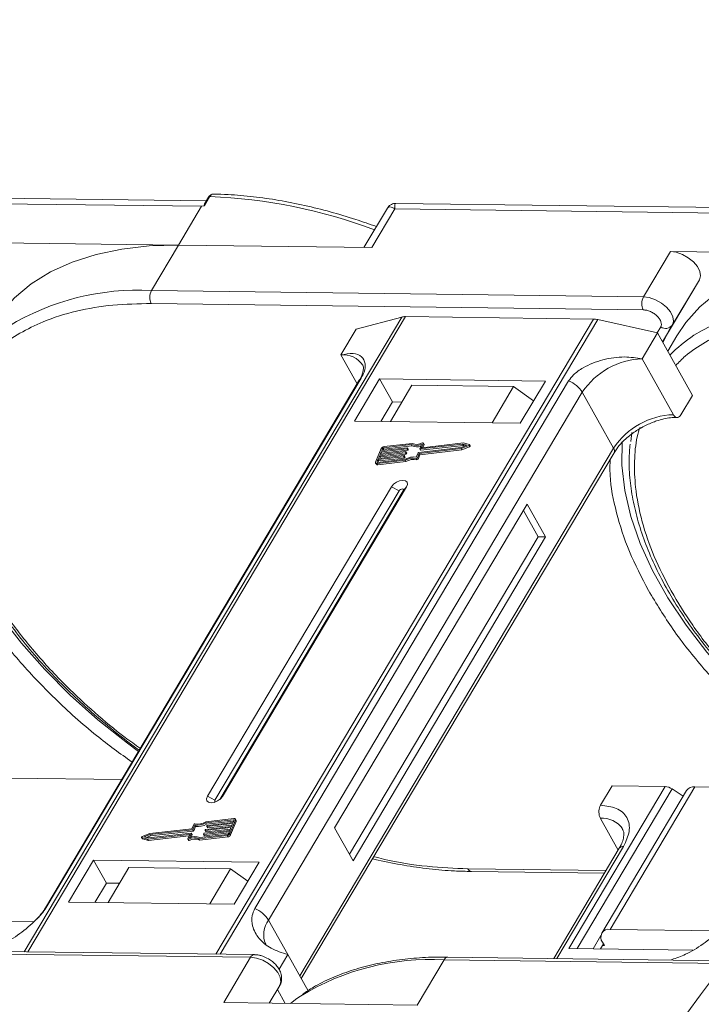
# Model space of a CAD drawing. Header units: millimetres. Extents: x -1637 to 445, y 81 to 1539.
# Tile 39 of 52: x -115 to -61, y 1253 to 1330. Entities that reach past the tile are written whole.
import ezdxf

# ---------------------------------------------------------------- set-up
doc = ezdxf.new("R2010")
doc.units = ezdxf.units.MM
doc.linetypes.add('PHANTOM2', pattern=[31.75, 15.875, -3.175, 3.175, -3.175, 3.175, -3.175])

msp = doc.modelspace()

# ---------------------------------------------------------------- linework, layer by layer
at = {"color": 7, "linetype": 'Continuous', "lineweight": 15}
for p, q in [((-100.152, 1315.542), (-138.983, 1316.042)), ((-139.056, 1315.62), (-100.524, 1315.124)), ((-99.863, 1315.881), (-100.292, 1315.159)), ((-99.981, 1315.83), (-100.242, 1315.391)), ((-46.475, 1314.851), (-85.306, 1315.351)), ((-100.524, 1315.124), (-102.333, 1312.082)), ((-100.292, 1315.159), (-100.524, 1315.124)), ((-85.965, 1314.978), (-87.799, 1311.895)), ((-87.188, 1311.887), (-85.379, 1314.929)), ((-85.379, 1314.929), (-46.847, 1314.433)), ((-102.333, 1312.082), (-117.477, 1312.277)), ((-104.444, 1308.533), (-102.333, 1312.082)), ((-102.333, 1312.082), (-87.188, 1311.887)), ((-63.801, 1311.586), (-65.912, 1308.037)), ((-48.656, 1311.391), (-63.801, 1311.586)), ((-61.527, 1309.376), (-63.913, 1305.364)), ((-63.638, 1305.827), (-61.527, 1309.376)), ((-65.912, 1308.037), (-104.444, 1308.533)), ((-104.457, 1307.511), (-65.925, 1307.015)), ((-84.84, 1306.455), (-114.396, 1256.761)), ((-114.125, 1256.758), (-84.547, 1306.488)), ((-69.825, 1306.299), (-99.403, 1256.568)), ((-99.047, 1256.564), (-69.491, 1306.258)), ((-88.406, 1305.516), (-84.84, 1306.455)), ((-84.547, 1306.488), (-69.825, 1306.299)), ((-69.491, 1306.258), (-64.812, 1305.212)), ((-89.613, 1303.488), (-88.406, 1305.516)), ((-64.561, 1305.689), (-64.84, 1305.219)), ((-64.42, 1304.512), (-63.638, 1305.827)), ((-64.42, 1304.512), (-63.913, 1305.364)), ((-63.913, 1305.364), (-64.393, 1304.463)), ((-66.018, 1303.184), (-64.812, 1305.212)), ((-64.812, 1305.212), (-62.073, 1300.323)), ((-63.291, 1304.996), (-64.012, 1303.784)), ((-89.613, 1303.488), (-88.338, 1301.213)), ((-63.567, 1298.81), (-66.018, 1303.184)), ((-88.161, 1301.51), (-112.738, 1260.188)), ((-112.596, 1260.341), (-88.019, 1301.663)), ((-71.768, 1301.454), (-96.345, 1260.132)), ((-86.569, 1301.61), (-88.529, 1298.314)), ((-73.592, 1301.443), (-86.569, 1301.61)), ((-86.569, 1301.61), (-85.56, 1299.809)), ((-75.553, 1298.147), (-73.592, 1301.443)), ((-84.039, 1301.118), (-85.727, 1298.278)), ((-76.076, 1301.015), (-84.039, 1301.118)), ((-77.764, 1298.176), (-76.076, 1301.015)), ((-76.076, 1301.015), (-74.516, 1299.89)), ((-95.275, 1259.241), (-70.698, 1300.563)), ((-68.247, 1296.188), (-70.698, 1300.563)), ((-62.978, 1298.802), (-62.073, 1300.323)), ((-85.56, 1299.809), (-86.465, 1298.288)), ((-84.823, 1299.799), (-85.56, 1299.809)), ((-88.529, 1298.314), (-75.553, 1298.147)), ((-66.823, 1297.413), (-66.91, 1296.703)), ((-68.247, 1296.188), (-92.824, 1254.866)), ((-86.448, 1296.161), (-86.884, 1295.1)), ((-84.436, 1296.136), (-86.446, 1295.908)), ((-86.409, 1295.997), (-84.4, 1296.224)), ((-86.337, 1296.174), (-86.409, 1295.997)), ((-86.388, 1295.805), (-84.378, 1296.033)), ((-86.279, 1296.071), (-86.337, 1296.174)), ((-86.305, 1296.009), (-86.279, 1296.071)), ((-84.099, 1296.469), (-86.263, 1296.224)), ((-86.263, 1296.224), (-86.206, 1296.121)), ((-84.028, 1296.561), (-86.227, 1296.313)), ((-86.206, 1296.121), (-84.041, 1296.366)), ((-84.378, 1296.033), (-84.436, 1296.136)), ((-84.381, 1296.205), (-84.399, 1296.161)), ((-84.341, 1296.058), (-84.399, 1296.161)), ((-84.323, 1296.115), (-84.381, 1296.217)), ((-84.323, 1296.102), (-84.381, 1296.205)), ((-84.341, 1296.058), (-84.323, 1296.102)), ((-84.041, 1296.366), (-84.099, 1296.469)), ((-83.522, 1295.859), (-80.181, 1296.237)), ((-83.475, 1295.78), (-80.195, 1296.151)), ((-83.431, 1296.144), (-83.291, 1296.486)), ((-83.431, 1296.131), (-83.373, 1296.028)), ((-83.417, 1295.678), (-80.137, 1296.048)), ((-80.072, 1296.503), (-83.412, 1296.125)), ((-83.355, 1296.022), (-83.412, 1296.125)), ((-83.355, 1296.022), (-80.014, 1296.4)), ((-83.152, 1296.565), (-83.284, 1296.245)), ((-83.273, 1296.226), (-83.284, 1296.245)), ((-80.013, 1296.594), (-83.265, 1296.226)), ((-83.188, 1296.235), (-83.095, 1296.462)), ((-83.095, 1296.487), (-83.152, 1296.59)), ((-83.152, 1296.565), (-83.095, 1296.462)), ((-80.195, 1296.151), (-79.588, 1296.392)), ((-80.137, 1296.048), (-80.195, 1296.151)), ((-80.181, 1296.237), (-79.735, 1296.414)), ((-80.137, 1296.048), (-79.53, 1296.289)), ((-79.735, 1296.414), (-80.072, 1296.503)), ((-80.014, 1296.4), (-80.072, 1296.503)), ((-80.014, 1296.4), (-79.868, 1296.361)), ((-79.555, 1296.473), (-80.013, 1296.594)), ((-79.588, 1296.392), (-79.53, 1296.289)), ((-79.48, 1296.358), (-79.538, 1296.461)), ((-92.705, 1254.653), (-68.216, 1295.826)), ((-86.7, 1295.289), (-86.773, 1295.112)), ((-86.772, 1294.986), (-84.573, 1295.235)), ((-86.736, 1295.074), (-84.571, 1295.319)), ((-84.69, 1295.516), (-86.7, 1295.289)), ((-86.643, 1295.186), (-86.7, 1295.289)), ((-86.664, 1295.378), (-84.654, 1295.605)), ((-86.573, 1295.599), (-86.664, 1295.378)), ((-86.643, 1295.186), (-84.633, 1295.414)), ((-84.563, 1295.826), (-86.573, 1295.599)), ((-86.515, 1295.496), (-86.573, 1295.599)), ((-86.559, 1295.389), (-86.515, 1295.496)), ((-86.537, 1295.687), (-84.527, 1295.914)), ((-86.446, 1295.908), (-86.537, 1295.687)), ((-86.515, 1295.496), (-84.505, 1295.723)), ((-86.388, 1295.805), (-86.446, 1295.908)), ((-86.432, 1295.699), (-86.388, 1295.805)), ((-84.633, 1295.414), (-84.69, 1295.516)), ((-84.635, 1295.586), (-84.654, 1295.542)), ((-84.596, 1295.439), (-84.654, 1295.542)), ((-84.578, 1295.495), (-84.635, 1295.598)), ((-84.578, 1295.483), (-84.635, 1295.586)), ((-84.596, 1295.439), (-84.578, 1295.483)), ((-84.515, 1295.132), (-84.573, 1295.235)), ((-84.505, 1295.723), (-84.563, 1295.826)), ((-84.508, 1295.895), (-84.526, 1295.851)), ((-84.469, 1295.748), (-84.526, 1295.851)), ((-84.45, 1295.805), (-84.508, 1295.908)), ((-84.45, 1295.793), (-84.508, 1295.895)), ((-84.469, 1295.748), (-84.45, 1295.793)), ((-83.711, 1295.389), (-83.653, 1295.287)), ((-83.699, 1295.492), (-83.558, 1295.834)), ((-83.615, 1295.438), (-83.475, 1295.78)), ((-83.558, 1295.335), (-83.615, 1295.438)), ((-83.558, 1295.335), (-83.417, 1295.678)), ((-83.417, 1295.678), (-83.475, 1295.78)), ((-86.884, 1295.025), (-86.826, 1294.922)), ((-86.773, 1295.112), (-86.752, 1295.075)), ((-86.714, 1294.883), (-86.772, 1294.986)), ((-86.714, 1294.883), (-84.515, 1295.132)), ((-86.686, 1295.08), (-86.643, 1295.186)), ((-85.646, 1293.168), (-100.061, 1268.933)), ((-98.881, 1268.917), (-84.467, 1293.153)), ((-85.646, 1293.168), (-85.052, 1292.854)), ((-84.467, 1293.153), (-84.715, 1292.85)), ((-85.052, 1292.854), (-99.466, 1268.618)), ((-99.089, 1268.682), (-84.715, 1292.85)), ((-75.015, 1291.805), (-90.093, 1266.454)), ((-73.573, 1289.232), (-75.015, 1291.805)), ((-74.163, 1289.239), (-75.317, 1291.298)), ((-88.94, 1264.395), (-74.163, 1289.239)), ((-88.651, 1263.881), (-73.573, 1289.232)), ((-73.573, 1289.232), (-74.163, 1289.239)), ((-106.76, 1270.24), (-115.554, 1270.353)), ((-64.218, 1269.693), (-71.757, 1257.017)), ((-71.092, 1257.009), (-63.661, 1269.501)), ((-69.271, 1268.225), (-68.366, 1269.746)), ((-62.543, 1269.372), (-69.177, 1258.218)), ((-68.512, 1258.508), (-61.878, 1269.662)), ((-68.366, 1269.746), (-64.218, 1269.693)), ((-62.806, 1268.93), (-63.661, 1269.501)), ((-53.083, 1269.549), (-61.878, 1269.662)), ((-99.466, 1268.618), (-100.061, 1268.933)), ((-98.881, 1268.917), (-99.034, 1268.731)), ((-101.132, 1266.728), (-101.273, 1266.386)), ((-98.012, 1267.092), (-100.176, 1266.847)), ((-100.119, 1266.744), (-100.176, 1266.847)), ((-97.975, 1267.18), (-100.174, 1266.932)), ((-100.119, 1266.744), (-98.003, 1266.983)), ((-98.084, 1266.789), (-100.093, 1266.561)), ((-100.057, 1266.65), (-98.047, 1266.877)), ((-98.3, 1266.005), (-97.864, 1267.067)), ((-98.242, 1265.902), (-97.806, 1266.964)), ((-98.174, 1266.568), (-98.084, 1266.789)), ((-98.047, 1266.877), (-97.974, 1267.054)), ((-97.981, 1267.037), (-98.012, 1267.092)), ((-97.864, 1267.067), (-97.806, 1266.964)), ((-97.806, 1267.038), (-97.863, 1267.141)), ((-69.284, 1267.203), (-67.89, 1264.715)), ((-104.553, 1266.015), (-105.159, 1265.774)), ((-104.567, 1265.929), (-105.013, 1265.752)), ((-104.735, 1265.573), (-101.482, 1265.94)), ((-104.676, 1265.664), (-101.335, 1266.041)), ((-101.226, 1266.307), (-104.567, 1265.929)), ((-104.509, 1265.826), (-104.567, 1265.929)), ((-101.273, 1266.386), (-104.553, 1266.015)), ((-104.509, 1265.826), (-101.168, 1266.204)), ((-101.595, 1265.601), (-101.464, 1265.921)), ((-101.467, 1265.913), (-101.482, 1265.94)), ((-101.316, 1266.022), (-101.457, 1265.681)), ((-101.259, 1265.932), (-101.316, 1266.035)), ((-101.316, 1266.022), (-101.259, 1265.92)), ((-101.168, 1266.204), (-101.226, 1266.307)), ((-101.049, 1266.674), (-101.189, 1266.332)), ((-101.131, 1266.229), (-101.189, 1266.332)), ((-101.131, 1266.229), (-100.991, 1266.571)), ((-100.991, 1266.571), (-101.049, 1266.674)), ((-100.649, 1265.697), (-98.484, 1265.942)), ((-100.367, 1265.961), (-100.348, 1266.005)), ((-100.367, 1265.949), (-100.309, 1265.846)), ((-98.338, 1266.17), (-100.348, 1265.942)), ((-100.29, 1265.839), (-100.348, 1265.942)), ((-100.312, 1266.031), (-98.302, 1266.258)), ((-100.29, 1265.839), (-98.385, 1266.055)), ((-100.239, 1266.271), (-100.221, 1266.315)), ((-100.239, 1266.258), (-100.182, 1266.155)), ((-98.211, 1266.479), (-100.221, 1266.252)), ((-100.163, 1266.149), (-100.221, 1266.252)), ((-100.184, 1266.34), (-98.174, 1266.568)), ((-100.163, 1266.149), (-98.258, 1266.364)), ((-100.112, 1266.58), (-100.094, 1266.625)), ((-100.112, 1266.568), (-100.054, 1266.465)), ((-100.036, 1266.458), (-100.093, 1266.561)), ((-100.036, 1266.458), (-98.131, 1266.674)), ((-98.411, 1265.993), (-98.338, 1266.17)), ((-98.302, 1266.258), (-98.211, 1266.479)), ((-98.242, 1265.902), (-98.3, 1266.005)), ((-90.093, 1266.454), (-88.651, 1263.881)), ((-105.21, 1265.705), (-105.152, 1265.602)), ((-105.193, 1265.693), (-104.735, 1265.573)), ((-105.135, 1265.59), (-105.193, 1265.693)), ((-105.135, 1265.59), (-104.677, 1265.47)), ((-105.013, 1265.752), (-104.676, 1265.664)), ((-104.822, 1265.702), (-104.509, 1265.826)), ((-104.677, 1265.47), (-104.735, 1265.573)), ((-104.677, 1265.47), (-101.502, 1265.829)), ((-101.595, 1265.577), (-101.538, 1265.474)), ((-101.475, 1265.468), (-101.532, 1265.571)), ((-101.342, 1265.718), (-101.259, 1265.92)), ((-100.72, 1265.605), (-98.521, 1265.854)), ((-100.72, 1265.605), (-100.662, 1265.502)), ((-100.662, 1265.502), (-98.463, 1265.751)), ((-98.521, 1265.854), (-98.463, 1265.751)), ((-67.801, 1264.863), (-72.938, 1256.228)), ((-72.693, 1256.224), (-67.469, 1265.009)), ((-108.975, 1263.939), (-110.935, 1260.643)), ((-95.998, 1263.771), (-108.975, 1263.939)), ((-107.966, 1262.137), (-108.975, 1263.939)), ((-97.958, 1260.476), (-95.998, 1263.771)), ((-106.21, 1263.341), (-107.838, 1260.603)), ((-106.21, 1263.341), (-98.247, 1263.238)), ((-99.875, 1260.501), (-98.247, 1263.238)), ((-98.247, 1263.238), (-96.879, 1262.291)), ((-68.844, 1263.109), (-79.659, 1263.249)), ((-79.366, 1263.033), (-68.969, 1262.899)), ((-107.966, 1262.137), (-108.87, 1260.616)), ((-106.934, 1262.124), (-107.966, 1262.137)), ((-110.935, 1260.643), (-97.958, 1260.476)), ((-113.661, 1259.089), (-122.188, 1259.199)), ((-95.275, 1259.241), (-93.762, 1256.539)), ((-59.984, 1258.399), (-68.512, 1258.508)), ((-69.242, 1258.029), (-69.859, 1256.993)), ((-69.115, 1257.494), (-68.97, 1257.237)), ((-135.202, 1256.817), (-96.67, 1256.321)), ((-96.373, 1256.529), (-134.905, 1257.025)), ((-71.757, 1257.017), (-62.043, 1256.892)), ((-69.043, 1257.365), (-69.269, 1256.985)), ((-68.97, 1257.237), (-69.118, 1257.239)), ((-96.67, 1256.321), (-98.781, 1252.772)), ((-93.762, 1256.539), (-94.446, 1255.388)), ((-93.762, 1256.539), (-92.174, 1253.705)), ((-83.636, 1252.577), (-81.526, 1256.126)), ((-81.526, 1256.126), (-59.575, 1255.844)), ((-59.413, 1256.053), (-81.228, 1256.334)), ((-63.705, 1256.109), (-63.679, 1256.152)), ((-95.221, 1252.727), (-94.397, 1254.111)), ((-94.397, 1254.111), (-95.22, 1252.727)), ((-94.576, 1253.811), (-93.959, 1252.71)), ((-98.781, 1252.772), (-83.636, 1252.577))]:
    msp.add_line(p, q, dxfattribs=at)
at = {"color": 7, "linetype": 'Continuous', "lineweight": 15, "flags": 128}
for points in [[(-102.333, 1312.082), (-104.608, 1312.021), (-106.763, 1311.778), (-108.78, 1311.355), (-110.643, 1310.755), (-112.337, 1309.984), (-113.848, 1309.048), (-115.165, 1307.953), (-116.276, 1306.71), (-116.968, 1305.686)], [(-61.527, 1309.376), (-61.44, 1309.676), (-61.493, 1310.03), (-61.683, 1310.406), (-61.993, 1310.774), (-62.397, 1311.101), (-62.86, 1311.358), (-63.342, 1311.525), (-63.801, 1311.586)], [(-48.656, 1311.391), (-50.932, 1311.33), (-53.086, 1311.087), (-55.104, 1310.664), (-56.967, 1310.064), (-58.661, 1309.293), (-60.172, 1308.357), (-61.488, 1307.262), (-62.599, 1306.019), (-63.291, 1304.996)], [(-63.638, 1305.827), (-63.55, 1306.127), (-63.604, 1306.481), (-63.794, 1306.857), (-64.104, 1307.225), (-64.508, 1307.552), (-64.971, 1307.809), (-65.452, 1307.976), (-65.912, 1308.037)], [(-88.161, 1301.51), (-88.102, 1301.589), (-88.019, 1301.663)], [(-105.451, 1272.44), (-106.319, 1273.078), (-108.629, 1274.913), (-110.795, 1276.843), (-112.798, 1278.849), (-114.622, 1280.915), (-116.251, 1283.024), (-117.671, 1285.157), (-118.87, 1287.297), (-119.837, 1289.424), (-120.565, 1291.521), (-121.047, 1293.57), (-121.279, 1295.554), (-121.264, 1297.388)], [(-84.4, 1296.224), (-84.394, 1296.224), (-84.39, 1296.224), (-84.386, 1296.222), (-84.383, 1296.22), (-84.381, 1296.217), (-84.38, 1296.213), (-84.38, 1296.209), (-84.381, 1296.205)], [(-83.412, 1296.125), (-83.418, 1296.125), (-83.422, 1296.125), (-83.426, 1296.127), (-83.429, 1296.129), (-83.431, 1296.132), (-83.432, 1296.136), (-83.432, 1296.14), (-83.431, 1296.144)], [(-83.284, 1296.245), (-83.285, 1296.241), (-83.285, 1296.237), (-83.284, 1296.233), (-83.282, 1296.23), (-83.279, 1296.228), (-83.275, 1296.226), (-83.27, 1296.226), (-83.265, 1296.226)], [(-83.215, 1296.596), (-83.201, 1296.601), (-83.186, 1296.603), (-83.174, 1296.603), (-83.163, 1296.599), (-83.155, 1296.593), (-83.15, 1296.585), (-83.15, 1296.576), (-83.152, 1296.565)], [(-79.555, 1296.473), (-79.544, 1296.468), (-79.537, 1296.46), (-79.535, 1296.449), (-79.538, 1296.437), (-79.545, 1296.424), (-79.557, 1296.411), (-79.572, 1296.4), (-79.588, 1296.392)], [(-79.53, 1296.289), (-79.514, 1296.297), (-79.499, 1296.308), (-79.488, 1296.321), (-79.48, 1296.334), (-79.477, 1296.346), (-79.479, 1296.357), (-79.48, 1296.358)], [(-51.774, 1271.749), (-52.642, 1272.387), (-54.952, 1274.223), (-57.118, 1276.152), (-59.122, 1278.158), (-60.946, 1280.224), (-62.575, 1282.333), (-63.995, 1284.466), (-65.193, 1286.606), (-66.161, 1288.733), (-66.888, 1290.83), (-67.37, 1292.879), (-67.602, 1294.863), (-67.588, 1296.697)], [(-84.654, 1295.605), (-84.649, 1295.605), (-84.644, 1295.604), (-84.64, 1295.603), (-84.637, 1295.601), (-84.635, 1295.598), (-84.634, 1295.594), (-84.634, 1295.59), (-84.635, 1295.586)], [(-84.527, 1295.914), (-84.522, 1295.915), (-84.517, 1295.914), (-84.513, 1295.912), (-84.51, 1295.91), (-84.508, 1295.907), (-84.507, 1295.904), (-84.507, 1295.9), (-84.508, 1295.895)], [(-86.772, 1294.986), (-86.803, 1294.985), (-86.832, 1294.989), (-86.855, 1294.998), (-86.874, 1295.011), (-86.886, 1295.029), (-86.892, 1295.05), (-86.891, 1295.074), (-86.884, 1295.1)], [(-86.773, 1295.112), (-86.775, 1295.104), (-86.776, 1295.096), (-86.774, 1295.089), (-86.77, 1295.083), (-86.763, 1295.078), (-86.756, 1295.075), (-86.746, 1295.074), (-86.736, 1295.074)], [(-84.467, 1293.153), (-84.396, 1293.348), (-84.426, 1293.514), (-84.552, 1293.626), (-84.755, 1293.668), (-85.004, 1293.632), (-85.26, 1293.525), (-85.486, 1293.362), (-85.646, 1293.168)], [(-84.715, 1292.85), (-84.695, 1292.905), (-84.704, 1292.953), (-84.74, 1292.985), (-84.798, 1292.997), (-84.868, 1292.986), (-84.942, 1292.956), (-85.006, 1292.909), (-85.052, 1292.854)], [(-100.061, 1268.933), (-100.131, 1268.738), (-100.101, 1268.572), (-99.975, 1268.46), (-99.773, 1268.418), (-99.524, 1268.454), (-99.267, 1268.561), (-99.042, 1268.724), (-98.881, 1268.917)], [(-99.466, 1268.618), (-99.486, 1268.563), (-99.478, 1268.516), (-99.442, 1268.484), (-99.438, 1268.482)], [(-97.974, 1267.054), (-97.972, 1267.062), (-97.972, 1267.07), (-97.974, 1267.077), (-97.978, 1267.083), (-97.984, 1267.088), (-97.992, 1267.091), (-98.001, 1267.092), (-98.012, 1267.092)], [(-97.975, 1267.18), (-97.944, 1267.181), (-97.916, 1267.177), (-97.892, 1267.168), (-97.874, 1267.155), (-97.861, 1267.137), (-97.855, 1267.116), (-97.856, 1267.092), (-97.864, 1267.067)], [(-101.464, 1265.921), (-101.462, 1265.926), (-101.462, 1265.93), (-101.463, 1265.933), (-101.465, 1265.936), (-101.468, 1265.938), (-101.472, 1265.94), (-101.477, 1265.941), (-101.482, 1265.94)], [(-101.335, 1266.041), (-101.33, 1266.042), (-101.325, 1266.041), (-101.321, 1266.039), (-101.318, 1266.037), (-101.316, 1266.034), (-101.315, 1266.031), (-101.315, 1266.027), (-101.316, 1266.022)], [(-100.348, 1265.942), (-100.353, 1265.942), (-100.358, 1265.943), (-100.362, 1265.944), (-100.365, 1265.946), (-100.367, 1265.949), (-100.368, 1265.953), (-100.368, 1265.957), (-100.367, 1265.961)], [(-100.221, 1266.252), (-100.226, 1266.252), (-100.231, 1266.252), (-100.235, 1266.254), (-100.238, 1266.256), (-100.24, 1266.259), (-100.241, 1266.263), (-100.241, 1266.266), (-100.239, 1266.271)], [(-100.093, 1266.561), (-100.099, 1266.561), (-100.103, 1266.562), (-100.107, 1266.563), (-100.11, 1266.566), (-100.112, 1266.569), (-100.113, 1266.572), (-100.113, 1266.576), (-100.112, 1266.58)], [(-105.193, 1265.693), (-105.204, 1265.698), (-105.211, 1265.706), (-105.213, 1265.717), (-105.21, 1265.73), (-105.202, 1265.743), (-105.191, 1265.755), (-105.176, 1265.766), (-105.159, 1265.774)], [(-105.152, 1265.602), (-105.146, 1265.595), (-105.135, 1265.59)], [(-101.532, 1265.571), (-101.547, 1265.566), (-101.561, 1265.563), (-101.574, 1265.564), (-101.585, 1265.567), (-101.592, 1265.573), (-101.597, 1265.581), (-101.598, 1265.591), (-101.595, 1265.601)], [(-101.538, 1265.474), (-101.535, 1265.47), (-101.527, 1265.464), (-101.516, 1265.461), (-101.503, 1265.46), (-101.489, 1265.463), (-101.475, 1265.468)], [(-79.366, 1263.033), (-79.366, 1263.033), (-79.375, 1263.033)], [(-112.74, 1260.185), (-112.679, 1260.267), (-112.596, 1260.341)], [(-96.67, 1256.321), (-96.211, 1256.26), (-95.729, 1256.094), (-95.267, 1255.836), (-94.863, 1255.51), (-94.552, 1255.142), (-94.362, 1254.765), (-94.309, 1254.411), (-94.397, 1254.111)], [(-81.228, 1256.334), (-81.228, 1256.334), (-81.219, 1256.334)], [(-93.552, 1252.705), (-93.041, 1253.092), (-92.771, 1253.281)]]:
    msp.add_lwpolyline(points, dxfattribs=at)
at = {"color": 7, "linetype": 'Continuous', "lineweight": 15}
for centre, radius, start, end in [((-99.879, 1315.757), 0.126, 82.49156, 144.10364), ((-101.39, 1274.938), 40.971, 69.39348, 87.86352), ((-105.501, 1289.044), 19.517, 86.89523, 121.269), ((-103.465, 1308.009), 1.11, 151.86538, 206.65442), ((-64.932, 1307.513), 1.11, 151.86538, 206.65442), ((-51.824, 1288.353), 19.517, 86.89523, 121.269), ((-84.571, 1305.39), 1.098, 88.72031, 104.14409), ((-69.857, 1304.661), 1.638, 77.08998, 88.8989), ((-64.17, 1306.229), 0.666, 234.0762, 322.90297), ((-55.322, 1295.108), 11.94, 123.74678, 135.50714), ((-89.406, 1301.683), 1.817, 33.1952, 96.53301), ((-65.828, 1297.357), 5.83, 91.86957, 146.65022), ((-72.577, 1299.394), 2.213, 31.86898, 68.55124), ((-63.377, 1292.983), 5.83, 91.86957, 146.65022), ((-86.194, 1296.028), 0.287, 96.59253, 152.29321), ((-86.252, 1296.129), 0.0955, 96.59253, 152.29321), ((-86.195, 1296.026), 0.0955, 96.59253, 152.29321), ((-84.441, 1296.183), 0.0478, 276.59253, 332.29321), ((-84.384, 1296.08), 0.0478, 276.59253, 332.29321), ((-84.336, 1296.108), 0.0138, 333.02121, 26.65141), ((-83.715, 1297.437), 1.042, 248.35959, 294.01857), ((-83.667, 1297.284), 0.991, 247.84687, 288.77105), ((-83.658, 1297.429), 0.943, 246.89164, 297.97103), ((-83.359, 1296.04), 0.0183, 217.91724, 283.38081), ((-83.119, 1296.474), 0.0276, 333.09852, 26.5741), ((-68.526, 1295.982), 0.346, 333.31625, 36.51573), ((-84.696, 1295.564), 0.0478, 276.59253, 332.29321), ((-84.638, 1295.461), 0.0478, 276.59253, 332.29321), ((-84.59, 1295.489), 0.0138, 333.02121, 26.65141), ((-83.951, 1294.248), 1.167, 78.13867, 122.23452), ((-83.882, 1294.13), 1.375, 82.36132, 120.10827), ((-84.569, 1295.873), 0.0478, 276.59253, 332.29321), ((-83.893, 1294.145), 1.167, 78.13867, 122.23452), ((-84.511, 1295.771), 0.0478, 276.59253, 332.29321), ((-84.463, 1295.799), 0.0138, 333.02121, 26.65141), ((-83.696, 1295.478), 0.0903, 260.49805, 333.59787), ((-83.638, 1295.376), 0.0903, 260.49805, 333.59787), ((-83.516, 1295.812), 0.0478, 96.59253, 152.29321), ((-86.74, 1294.99), 0.11, 217.91724, 283.38081), ((-64.274, 1268.624), 1.07, 55.09609, 87.03844), ((-61.958, 1268.94), 0.727, 83.64232, 143.56702), ((-101.051, 1266.688), 0.0903, 80.49805, 153.59787), ((-100.866, 1268.037), 1.375, 262.36132, 300.10827), ((-100.797, 1267.918), 1.167, 258.13867, 302.23452), ((-100.808, 1267.934), 1.375, 262.36132, 300.10827), ((-97.879, 1267.001), 0.0826, 333.02121, 26.65141), ((-69.122, 1265.301), 1.91, 35.13686, 94.86934), ((-101.271, 1265.926), 0.0138, 333.02121, 26.65141), ((-101.231, 1266.354), 0.0478, 276.59253, 332.29321), ((-101.174, 1266.251), 0.0478, 276.59253, 332.29321), ((-100.306, 1265.983), 0.0478, 96.59253, 152.29321), ((-100.179, 1266.293), 0.0478, 96.59253, 152.29321), ((-100.167, 1266.167), 0.0183, 217.91724, 283.38081), ((-100.052, 1266.602), 0.0478, 96.59253, 152.29321), ((-100.04, 1266.476), 0.0183, 217.91724, 283.38081), ((-98.554, 1266.138), 0.287, 276.59253, 332.29321), ((-98.495, 1266.037), 0.0955, 276.59253, 332.29321), ((-101.09, 1264.738), 0.943, 66.89164, 117.97103), ((-101.032, 1264.635), 0.943, 66.89164, 117.97103), ((-101.033, 1264.729), 1.042, 68.35959, 114.01857), ((-100.294, 1265.857), 0.0183, 217.91724, 283.38081), ((-98.496, 1266.036), 0.287, 276.59253, 332.29321), ((-67.509, 1264.647), 0.363, 83.64232, 143.56702), ((-79.323, 1263.397), 0.367, 203.79329, 261.81678), ((-97.154, 1258.072), 2.213, 31.86898, 68.55124), ((-93.738, 1258.109), 1.909, 143.64522, 203.44279), ((-68.621, 1257.887), 0.631, 80.05661, 218.47393), ((-96.353, 1256.184), 0.346, 93.05406, 156.53827), ((-82.587, 1236.677), 19.479, 86.87659, 121.52214), ((-81.197, 1255.972), 0.363, 94.95278, 154.87747)]:
    msp.add_arc(centre, radius, start, end, dxfattribs=at)
at = {"color": 3, "linetype": 'PHANTOM2', "lineweight": 9, "ltscale": 0.5}
msp.add_open_spline([(-44.542, 1329.738), (-39.516, 1316.742), (-27.249, 1285.022), (-58.464, 1260.489), (-67.219, 1244.549)], degree=3, knots=[0, 0, 0, 0, 45.380997, 110.76193, 110.76193, 110.76193, 110.76193], dxfattribs=at)
at = {"color": 7, "linetype": 'Continuous', "lineweight": 15}
for points, knots in [([(-99.564, 1316.089), (-99.604, 1316.086), (-99.684, 1316.081), (-99.799, 1316.027), (-99.903, 1315.944), (-99.955, 1315.868), (-99.981, 1315.83)], [0, 0, 0, 0, 0.254858, 0.509073, 0.758744, 1, 1, 1, 1]), ([(-99.556, 1316.085), (-99.573, 1316.086), (-99.64, 1316.09), (-99.753, 1316.033), (-99.828, 1315.929), (-99.863, 1315.881)], [0, 0, 0, 0, 0.1530543, 0.607068, 1, 1, 1, 1]), ([(-86.822, 1313.538), (-87.363, 1313.73), (-88.569, 1314.159), (-90.448, 1314.712), (-92.456, 1315.214), (-94.471, 1315.611), (-96.469, 1315.893), (-98.173, 1316.053), (-99.181, 1316.068), (-99.556, 1316.074)], [0, 0, 0, 0, 0.123694, 0.275342, 0.43003, 0.586973, 0.745611, 0.905547, 1, 1, 1, 1]), ([(-100.292, 1315.159), (-100.293, 1315.159), (-100.295, 1315.158), (-100.298, 1315.159), (-100.301, 1315.163), (-100.305, 1315.183), (-100.291, 1315.268), (-100.282, 1315.352), (-100.242, 1315.39), (-100.241, 1315.391)], [0, 0, 0, 0, 0.007214, 0.014412, 0.026801, 0.065603, 0.248401, 0.979877, 1, 1, 1, 1]), ([(-85.309, 1315.351), (-85.364, 1315.348), (-85.482, 1315.342), (-85.662, 1315.276), (-85.839, 1315.158), (-85.924, 1315.037), (-85.967, 1314.975)], [0, 0, 0, 0, 0.2124417, 0.4552729, 0.7219822, 1, 1, 1, 1]), ([(-85.307, 1315.343), (-85.311, 1315.346), (-85.357, 1315.383), (-85.397, 1315.253), (-85.385, 1315.037), (-85.379, 1314.929)], [0, 0, 0, 0, 0.0382084, 0.5167755, 1, 1, 1, 1]), ([(-85.379, 1314.929), (-85.48, 1314.98), (-85.683, 1315.081), (-85.877, 1315.095), (-85.928, 1315.002), (-85.947, 1314.967)], [0, 0, 0, 0, 0.384879, 0.766722, 1, 1, 1, 1]), ([(-117.062, 1303.357), (-116.821, 1303.604), (-116.148, 1304.292), (-114.766, 1305.209), (-112.792, 1306.199), (-110.369, 1306.964), (-107.528, 1307.455), (-105.47, 1307.493), (-104.457, 1307.511)], [0, 0, 0, 0, 0.089262, 0.24819, 0.407138, 0.610435, 0.808191, 1, 1, 1, 1]), ([(-65.925, 1307.015), (-65.836, 1307.008), (-65.656, 1306.993), (-65.358, 1306.888), (-65.075, 1306.73), (-64.831, 1306.532), (-64.643, 1306.31), (-64.527, 1306.079), (-64.49, 1305.86), (-64.538, 1305.745), (-64.561, 1305.689)], [0, 0, 0, 0, 0.12225, 0.25, 0.37775, 0.5, 0.62225, 0.75, 0.87775, 1, 1, 1, 1]), ([(-63.386, 1302.666), (-63.144, 1302.914), (-62.472, 1303.601), (-61.089, 1304.518), (-59.116, 1305.508), (-56.692, 1306.273), (-53.852, 1306.764), (-51.794, 1306.802), (-50.78, 1306.82)], [0, 0, 0, 0, 0.0892615, 0.2481902, 0.4071382, 0.6104349, 0.8081913, 1, 1, 1, 1]), ([(-88.019, 1301.663), (-87.934, 1301.83), (-87.714, 1302.259), (-87.67, 1302.88), (-87.938, 1303.405), (-88.596, 1303.671), (-89.272, 1303.549), (-89.613, 1303.488)], [0, 0, 0, 0, 0.111335, 0.286497, 0.521289, 0.758582, 1, 1, 1, 1]), ([(-66.018, 1303.184), (-66.472, 1303.253), (-67.455, 1303.402), (-69.096, 1303.167), (-70.468, 1302.622), (-71.366, 1302.002), (-71.652, 1301.613), (-71.768, 1301.454)], [0, 0, 0, 0, 0.222481, 0.483081, 0.73977, 0.893878, 1, 1, 1, 1]), ([(-87.887, 1302.68), (-87.886, 1302.679), (-87.855, 1302.642), (-87.842, 1302.572), (-87.832, 1302.328), (-87.923, 1301.99), (-88.037, 1301.7), (-88.154, 1301.528), (-88.167, 1301.509)], [0, 0, 0, 0, 0.005744, 0.306611, 0.531667, 0.753453, 0.971797, 1, 1, 1, 1]), ([(-66.072, 1297.792), (-65.792, 1297.935), (-65.399, 1298.137), (-64.81, 1298.348), (-64.322, 1298.485), (-63.774, 1298.582), (-63.443, 1298.59), (-63.275, 1298.594)], [0, 0, 0, 0, 0.294099, 0.412703, 0.605791, 0.800293, 1, 1, 1, 1]), ([(-62.978, 1298.802), (-63.015, 1298.751), (-63.089, 1298.648), (-63.229, 1298.585), (-63.37, 1298.601), (-63.487, 1298.685), (-63.545, 1298.774), (-63.567, 1298.81)], [0, 0, 0, 0, 0.214694, 0.429388, 0.644082, 0.858775, 1, 1, 1, 1]), ([(-68.205, 1295.827), (-68.143, 1295.932), (-67.984, 1296.198), (-67.64, 1296.596), (-67.227, 1296.989), (-66.729, 1297.393), (-66.323, 1297.639), (-66.072, 1297.792)], [0, 0, 0, 0, 0.149323, 0.380846, 0.555425, 0.724977, 1, 1, 1, 1]), ([(-63.745, 1285.015), (-64.213, 1285.915), (-65.162, 1287.741), (-66.087, 1290.471), (-66.573, 1292.967), (-66.643, 1295.172), (-66.513, 1296.744), (-66.258, 1297.586), (-66.181, 1297.84)], [0, 0, 0, 0, 0.1959155, 0.3979066, 0.6055828, 0.7679217, 0.9302802, 1, 1, 1, 1]), ([(-120.633, 1297.191), (-120.667, 1296.804), (-120.748, 1295.885), (-120.658, 1294.362), (-120.4, 1292.646), (-119.954, 1290.891), (-119.332, 1289.11), (-118.539, 1287.314), (-117.58, 1285.514), (-116.465, 1283.723), (-115.201, 1281.951), (-113.801, 1280.212), (-112.277, 1278.519), (-110.651, 1276.89), (-108.958, 1275.349), (-107.253, 1273.942), (-106.062, 1273.02), (-105.442, 1272.581), (-105.389, 1272.544)], [0, 0, 0, 0, 0.050321, 0.119623, 0.188978, 0.258334, 0.327647, 0.39688, 0.465996, 0.534955, 0.603709, 0.672177, 0.740215, 0.807551, 0.873593, 0.936793, 0.994595, 1, 1, 1, 1]), ([(-66.956, 1296.5), (-66.99, 1296.113), (-67.071, 1295.194), (-66.981, 1293.671), (-66.723, 1291.955), (-66.277, 1290.2), (-65.655, 1288.419), (-64.862, 1286.623), (-63.904, 1284.823), (-62.788, 1283.032), (-61.525, 1281.26), (-60.124, 1279.521), (-58.601, 1277.828), (-56.974, 1276.199), (-55.282, 1274.658), (-53.577, 1273.251), (-52.385, 1272.329), (-51.765, 1271.891), (-51.712, 1271.853)], [0, 0, 0, 0, 0.050321, 0.119623, 0.188978, 0.258334, 0.327647, 0.39688, 0.465996, 0.534955, 0.603709, 0.672177, 0.740215, 0.807551, 0.873593, 0.936793, 0.994595, 1, 1, 1, 1]), ([(-68.518, 1295.319), (-68.531, 1294.907), (-68.573, 1293.575), (-68.08, 1291.147), (-67.112, 1288.117), (-66.045, 1286.061), (-65.514, 1285.038)], [0, 0, 0, 0, 0.131047, 0.423394, 0.71326, 1, 1, 1, 1]), ([(-119.191, 1285.729), (-118.578, 1284.713), (-117.337, 1282.653), (-114.899, 1279.573), (-112.034, 1276.549), (-109.038, 1273.846), (-106.892, 1272.282), (-105.953, 1271.597)], [0, 0, 0, 0, 0.202029, 0.409492, 0.620744, 0.833942, 1, 1, 1, 1]), ([(-105.309, 1272.679), (-105.71, 1272.964), (-106.958, 1273.852), (-108.899, 1275.477), (-111.316, 1277.713), (-113.64, 1280.232), (-115.784, 1282.978), (-116.881, 1284.806), (-117.421, 1285.706)], [0, 0, 0, 0, 0.076289, 0.237481, 0.398693, 0.604886, 0.805459, 1, 1, 1, 1]), ([(-65.514, 1285.038), (-64.902, 1284.022), (-63.66, 1281.962), (-61.222, 1278.882), (-58.357, 1275.859), (-55.361, 1273.155), (-53.215, 1271.591), (-52.276, 1270.906)], [0, 0, 0, 0, 0.202029, 0.409492, 0.620744, 0.833942, 1, 1, 1, 1]), ([(-51.632, 1271.988), (-52.033, 1272.273), (-53.281, 1273.161), (-55.223, 1274.786), (-57.64, 1277.022), (-59.963, 1279.541), (-62.107, 1282.287), (-63.204, 1284.115), (-63.745, 1285.015)], [0, 0, 0, 0, 0.076289, 0.237481, 0.398693, 0.604886, 0.805459, 1, 1, 1, 1]), ([(-69.271, 1268.225), (-69.301, 1268.162), (-69.363, 1268.037), (-69.403, 1267.796), (-69.398, 1267.551), (-69.353, 1267.345), (-69.304, 1267.244), (-69.284, 1267.203)], [0, 0, 0, 0, 0.214694, 0.429388, 0.644082, 0.858775, 1, 1, 1, 1]), ([(-67.469, 1265.009), (-67.281, 1265.408), (-66.992, 1266.022), (-67.013, 1266.766), (-67.187, 1267.28), (-67.534, 1267.696), (-68.157, 1268.102), (-68.832, 1268.177), (-69.271, 1268.225)], [0, 0, 0, 0, 0.239457, 0.368361, 0.5, 0.631639, 0.760543, 1, 1, 1, 1]), ([(-67.573, 1266.388), (-67.535, 1266.324), (-67.453, 1266.181), (-67.435, 1265.869), (-67.516, 1265.463), (-67.646, 1265.117), (-67.781, 1264.91), (-67.812, 1264.862)], [0, 0, 0, 0, 0.209538, 0.461851, 0.698708, 0.93023, 1, 1, 1, 1]), ([(-87.123, 1264.038), (-86.981, 1264.002), (-86.158, 1263.795), (-84.671, 1263.52), (-82.671, 1263.23), (-80.896, 1263.068), (-79.818, 1263.053), (-79.373, 1263.046)], [0, 0, 0, 0, 0.052717, 0.30573, 0.561476, 0.819314, 1, 1, 1, 1]), ([(-79.659, 1263.249), (-80.708, 1263.299), (-82.841, 1263.401), (-85.339, 1263.759), (-86.769, 1264.133), (-87.026, 1264.2)], [0, 0, 0, 0, 0.442982, 0.899702, 1, 1, 1, 1]), ([(-117.356, 1256.843), (-117.006, 1256.959), (-116.247, 1257.212), (-114.921, 1258.009), (-113.77, 1258.946), (-112.982, 1259.764), (-112.708, 1260.174), (-112.596, 1260.341)], [0, 0, 0, 0, 0.222481, 0.483081, 0.73977, 0.893878, 1, 1, 1, 1]), ([(-112.744, 1260.187), (-112.823, 1260.059), (-112.992, 1259.786), (-113.257, 1259.499), (-113.398, 1259.347)], [0, 0, 0, 0, 0.467677, 1, 1, 1, 1]), ([(-96.345, 1260.132), (-96.425, 1259.956), (-96.632, 1259.503), (-96.557, 1258.668), (-96.073, 1257.759), (-95.114, 1256.955), (-94.215, 1256.679), (-93.762, 1256.539)], [0, 0, 0, 0, 0.111335, 0.286497, 0.521289, 0.758582, 1, 1, 1, 1]), ([(-63.679, 1256.152), (-63.33, 1256.268), (-62.571, 1256.521), (-61.245, 1257.318), (-60.093, 1258.255), (-59.305, 1259.073), (-59.031, 1259.483), (-58.919, 1259.65)], [0, 0, 0, 0, 0.222481, 0.483081, 0.73977, 0.893878, 1, 1, 1, 1]), ([(-95.26, 1256.193), (-95.458, 1256.292), (-95.733, 1256.43), (-96.113, 1256.516), (-96.282, 1256.518), (-96.371, 1256.52)], [0, 0, 0, 0, 0.5471087, 0.7598003, 1, 1, 1, 1]), ([(-94.4, 1254.12), (-94.391, 1254.13), (-94.281, 1254.259), (-94.222, 1254.613), (-94.271, 1255.051), (-94.445, 1255.419), (-94.669, 1255.721), (-94.937, 1255.983), (-95.157, 1256.126), (-95.26, 1256.193)], [0, 0, 0, 0, 0.016393, 0.210718, 0.413738, 0.571929, 0.705512, 0.861477, 1, 1, 1, 1]), ([(-81.221, 1256.321), (-81.417, 1256.327), (-82.259, 1256.354), (-83.685, 1256.276), (-85.486, 1256.083), (-87.203, 1255.753), (-88.831, 1255.299), (-90.355, 1254.71), (-91.629, 1254.088), (-92.334, 1253.608), (-92.617, 1253.415)], [0, 0, 0, 0, 0.042725, 0.184157, 0.326261, 0.469019, 0.612495, 0.756832, 0.902269, 1, 1, 1, 1])]:
    msp.add_open_spline(points, degree=3, knots=knots, dxfattribs=at)

doc.saveas('drawing.dxf')
